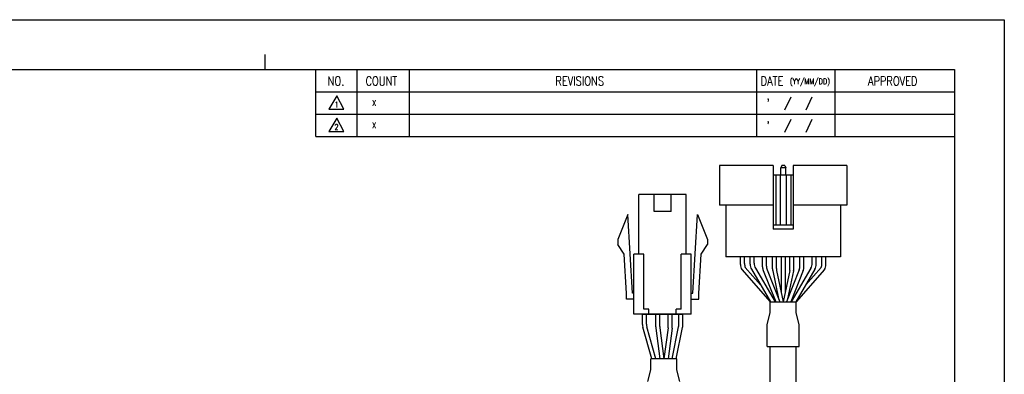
# Model space of a CAD drawing. Header units: millimetres. Extents: x 0 to 297, y 0 to 210.
# Tile 4 of 4: x 99 to 297, y 139 to 210. Entities that reach past the tile are written whole.
import ezdxf

# ---------------------------------------------------------------- set-up
doc = ezdxf.new("R2010")
doc.units = ezdxf.units.MM
doc.layers.add('DIM', color=3, linetype='Continuous')
doc.layers.add('SHEET', color=1, linetype='Continuous')
doc.styles.add('SHEET1', font='ROMANS.SHX', dxfattribs={"width": 0.8, "height": 3})

msp = doc.modelspace()

# ---------------------------------------------------------------- linework, layer by layer
at = {"color": 4}
msp.add_line((148.5, 203), (148.5, 200), dxfattribs=at)
for p, q in [((239.8001, 180.7251), (239.8001, 172.7251)), ((250.6001, 180.7251), (239.8001, 180.7251)), ((250.6001, 180.7251), (250.6001, 167.9251)), ((252.3001, 180.7251), (252.1001, 180.2251)), ((252.1001, 178.7251), (252.1001, 180.2251)), ((253.1001, 180.2251), (252.1001, 180.2251)), ((252.9001, 180.7251), (252.3001, 180.7251)), ((252.9001, 180.7251), (253.1001, 180.2251)), ((253.1001, 178.7251), (253.1001, 180.2251)), ((254.6001, 180.7251), (254.6001, 167.9251)), ((254.6001, 178.7251), (250.6001, 178.7251)), ((251.1001, 178.7251), (251.1001, 168.7251)), ((252.0001, 178.7251), (252.0001, 168.7251)), ((253.2001, 178.7251), (253.2001, 168.7251)), ((254.1001, 178.7251), (254.1001, 168.7251)), ((223.6304, 162.848), (223.6304, 174.848)), ((226.6804, 171.448), (226.6804, 174.848)), ((230.0804, 171.448), (230.0804, 174.848)), ((233.1304, 162.848), (233.1304, 174.848)), ((250.6001, 172.7251), (239.8001, 172.7251)), ((241.1001, 172.7251), (241.1001, 162.3251)), ((265.4001, 172.7251), (254.6001, 172.7251)), ((264.1001, 172.7251), (264.1001, 162.3251)), ((221.3804, 170.848), (219.3804, 165.848)), ((222.3304, 155.048), (221.3804, 170.848)), ((234.4304, 155.048), (235.3804, 170.848)), ((235.3804, 170.848), (237.3804, 165.848)), ((254.6001, 168.7251), (250.6001, 168.7251)), ((254.6001, 167.9251), (250.6001, 167.9251)), ((219.3804, 165.848), (219.3804, 164.848)), ((220.6576, 162.8759), (219.3804, 164.848)), ((236.1032, 162.8759), (237.3804, 164.848)), ((237.3804, 165.848), (237.3804, 164.848)), ((221.1326, 154.9759), (220.6576, 162.8759)), ((222.6304, 150.848), (222.6304, 162.848)), ((224.6304, 151.848), (224.6304, 162.848)), ((232.1304, 151.848), (232.1304, 162.848)), ((234.1304, 150.848), (234.1304, 162.848)), ((235.6282, 154.9759), (236.1032, 162.8759)), ((264.1001, 162.3251), (241.1001, 162.3251)), ((259.2409, 162.3251), (245.9409, 162.3251)), ((252.1909, 162.3251), (252.1909, 155.2079)), ((252.9909, 162.3251), (252.9909, 155.2079)), ((221.1304, 153.848), (221.1304, 155.048)), ((235.6304, 153.848), (235.6304, 155.048)), ((224.3241, 148.7299), (224.3241, 150.848)), ((224.3241, 150.848), (232.4367, 150.848)), ((225.1241, 148.8406), (225.1241, 150.848)), ((225.6304, 150.848), (225.6304, 151.848)), ((231.1304, 150.848), (231.1304, 151.848)), ((231.6367, 148.6495), (231.6367, 150.848)), ((232.4367, 148.5683), (232.4367, 150.848)), ((227.0183, 141.848), (225.1992, 148.2977)), ((226.1871, 141.848), (224.3992, 148.187)), ((230.2827, 141.848), (231.5958, 148.2475)), ((231.0994, 141.848), (232.3958, 148.1663)), ((250.0001, 136.5357), (250.0001, 144.3407)), ((250.0001, 144.3407), (255.2001, 144.3407)), ((255.2001, 134.3818), (255.2001, 144.3407))]:
    msp.add_line(p, q)
at = {"color": 0}
for p, q in [((265.4001, 180.7251), (254.6001, 180.7251)), ((265.4001, 180.7251), (265.4001, 172.7251)), ((244.0215, 160.7795), (244.0215, 162.3251)), ((244.8215, 160.9965), (244.8215, 162.3251)), ((245.9409, 160.8517), (245.9409, 162.3251)), ((246.7409, 161.0688), (246.7409, 162.3251)), ((248.4409, 160.3311), (248.4409, 162.3251)), ((249.2409, 160.4853), (249.2409, 162.3251)), ((250.4409, 159.9451), (250.4409, 162.3251)), ((251.2409, 159.9889), (251.2409, 162.3251)), ((253.9409, 159.9889), (253.9409, 162.3251)), ((254.7409, 159.9441), (254.7409, 162.3251)), ((255.9594, 160.4853), (255.9594, 162.3251)), ((256.7594, 160.3311), (256.7594, 162.3251)), ((258.4409, 161.0688), (258.4409, 162.3251)), ((259.2409, 160.8517), (259.2409, 162.3251)), ((260.3787, 160.9965), (260.3787, 162.3251)), ((261.1787, 160.7795), (261.1787, 162.3251)), ((246.2151, 159.8409), (250.0315, 153.3251)), ((247.0151, 160.058), (250.9587, 153.3251)), ((248.5842, 159.5878), (251.0916, 153.3251)), ((249.3842, 159.742), (251.9533, 153.3251)), ((255.8161, 159.742), (253.2469, 153.3251)), ((256.6161, 159.5878), (254.1087, 153.3251)), ((258.1666, 160.058), (254.2231, 153.3251)), ((258.9666, 159.8409), (255.1502, 153.3251)), ((250.0003, 153.3251), (255.1996, 153.3251)), ((250.0003, 151.0764), (250.0003, 153.3251)), ((255.1996, 151.0764), (255.1996, 153.3251)), ((227.0005, 148.2535), (227.0005, 150.848)), ((227.8005, 148.3064), (227.8005, 150.848)), ((229.5005, 148.3064), (229.5005, 150.848)), ((230.3005, 148.2535), (230.3005, 150.848)), ((249.3803, 148.7518), (250.0003, 151.0764)), ((255.82, 148.7504), (255.1996, 151.0764)), ((249.3803, 144.3407), (249.3803, 148.7518)), ((255.82, 144.3407), (255.82, 148.7504)), ((227.018, 147.9899), (227.8344, 141.848)), ((227.818, 148.0428), (228.6415, 141.848)), ((229.4831, 148.0428), (228.6596, 141.848)), ((230.2831, 147.9899), (229.4667, 141.848)), ((249.3803, 144.3407), (255.82, 144.3407)), ((231.2411, 141.848), (226.0418, 141.848)), ((226.0418, 139.5993), (226.0418, 141.848)), ((231.2411, 139.5993), (231.2411, 141.848)), ((225.4214, 137.2733), (226.0418, 139.5993)), ((231.8611, 137.2747), (231.2411, 139.5993))]:
    msp.add_line(p, q, dxfattribs=at)
at = {"color": 6}
msp.add_lwpolyline([(0, 210), (297, 210), (297, 0), (0, 0)], close=True, dxfattribs=at)
at = {"color": 4}
msp.add_lwpolyline([(10, 200), (287, 200), (287, 10), (10, 10)], close=True, dxfattribs=at)
for points in [[(233.1304, 174.848), (223.6304, 174.848)], [(230.0804, 171.448), (226.6804, 171.448)], [(224.6304, 162.848), (222.6304, 162.848)], [(234.1304, 162.848), (232.1304, 162.848)], [(222.6304, 155.048), (222.3304, 155.048)], [(234.1304, 155.048), (234.4304, 155.048)], [(222.6304, 153.848), (221.1304, 153.848)], [(222.6304, 153.848), (221.1304, 153.848)], [(234.1304, 153.848), (235.6304, 153.848)], [(234.1304, 153.848), (235.6304, 153.848)], [(234.1304, 150.848), (222.6304, 150.848)], [(225.6304, 151.848), (224.6304, 151.848)], [(232.1304, 151.848), (231.1304, 151.848)]]:
    msp.add_lwpolyline(points)
at = {"color": 0}
for centre, start, end in [((246.0215, 160.7795), 180, 210.358277), ((246.8215, 160.9965), 180, 203.791628), ((247.9409, 160.8517), 180, 210.358277), ((248.7409, 161.0688), 180, 210.358277), ((250.4409, 160.3311), 180, 201.819991), ((251.2409, 160.4853), 180, 201.819991), ((253.9594, 160.4853), 338.180008, 359.999999), ((254.7594, 160.3311), 338.180008, 359.999999), ((256.4409, 161.0688), 329.641723, 0), ((257.2409, 160.8517), 329.641723, 0), ((258.3787, 160.9965), 336.208372, 0), ((259.1787, 160.7795), 329.641723, 0), ((229.8005, 148.3064), 180, 187.571875), ((227.5005, 148.3064), 352.428125, 0), ((229.0005, 148.2535), 180, 187.571875), ((228.3005, 148.2535), 352.428125, 0)]:
    msp.add_arc(centre, 2, start, end, dxfattribs=at)
for centre, start, end in [((252.4409, 159.9451), 180, 192.243597), ((253.2409, 159.9889), 180, 191.729285), ((251.9409, 159.9889), 348.270715, 0), ((252.7409, 159.9441), 347.81127, 0), ((226.3241, 148.7299), 180, 195.750963), ((227.1241, 148.8406), 180, 195.750963), ((229.6367, 148.6495), 348.404564, 0), ((230.4367, 148.5683), 348.404564, 0)]:
    msp.add_arc(centre, 2, start, end)
at = {"layer": 'DIM', "color": 0}
for p, q in [((244.9915, 160.1897), (248.058, 156.7262)), ((260.2088, 160.1897), (257.1423, 156.7262)), ((244.2958, 159.7687), (250.0007, 153.3251)), ((250.4864, 159.5209), (251.686, 153.9928)), ((251.2826, 159.5824), (252.5818, 153.3251)), ((253.8991, 159.5824), (252.6, 153.3251)), ((254.6958, 159.5218), (253.4865, 153.9235)), ((260.9045, 159.7687), (255.1996, 153.3251))]:
    msp.add_line(p, q, dxfattribs=at)
at = {"layer": 'SHEET', "color": 7}
for q in [(158.75, 200), (287, 186.5)]:
    msp.add_line((158.75, 186.5), q, dxfattribs=at)
at = {"layer": 'SHEET'}
for p, q in [((167, 200), (167, 186.5)), ((177.5, 200), (177.5, 186.5)), ((247.25, 200), (247.25, 186.5)), ((263, 200), (263, 186.5)), ((158.75, 195.5), (287, 195.5)), ((254.1049, 194.4555), (252.8538, 191.7979)), ((258.3681, 194.4514), (257.117, 191.7938)), ((158.75, 191), (287, 191)), ((254.1049, 189.9555), (252.8538, 187.2979)), ((258.3681, 189.9514), (257.117, 187.2938))]:
    msp.add_line(p, q, dxfattribs=at)
at = {"layer": 'SHEET', "color": 1, "linetype": 'Continuous'}
for p, q in [((162.9573, 194.708), (161.3697, 192.0032)), ((164.3685, 192.0032), (162.9573, 194.708)), ((161.3697, 192.0032), (164.3685, 192.0032)), ((162.9573, 190.208), (161.3697, 187.5032)), ((164.3685, 187.5032), (162.9573, 190.208)), ((161.3697, 187.5032), (164.3685, 187.5032))]:
    msp.add_line(p, q, dxfattribs=at)

# ---------------------------------------------------------------- texts
at = {"layer": 'SHEET', "style": 'SHEET1', "width": 0.8}
for s, height, p in [('NO.', 1.8, (161.128, 196.7733)), ('COUNT', 1.8, (168.7355, 196.7733)), ('DATE', 1.8, (248.0796, 196.7733)), ('(YY/MM/DD)', 1.125, (253.9419, 197.0429)), ('APPROVED', 1.8, (269.6251, 196.7733)), ('X', 1.125, (170.0593, 192.6937)), ("'", 1.8, (249.2479, 192.2816)), ('1', 1.125, (162.4882, 192.373)), ('2', 1.125, (162.4882, 187.873)), ('X', 1.125, (170.0593, 188.1937)), ("'", 1.8, (249.2479, 187.7816))]:
    msp.add_text(s, height=height, dxfattribs=at).set_placement(p)
at = {"layer": 'SHEET', "color": 7, "style": 'SHEET1', "width": 0.8}
msp.add_text('REVISIONS', height=1.8, dxfattribs=at).set_placement((206.859, 196.7733))

doc.saveas('drawing.dxf')
